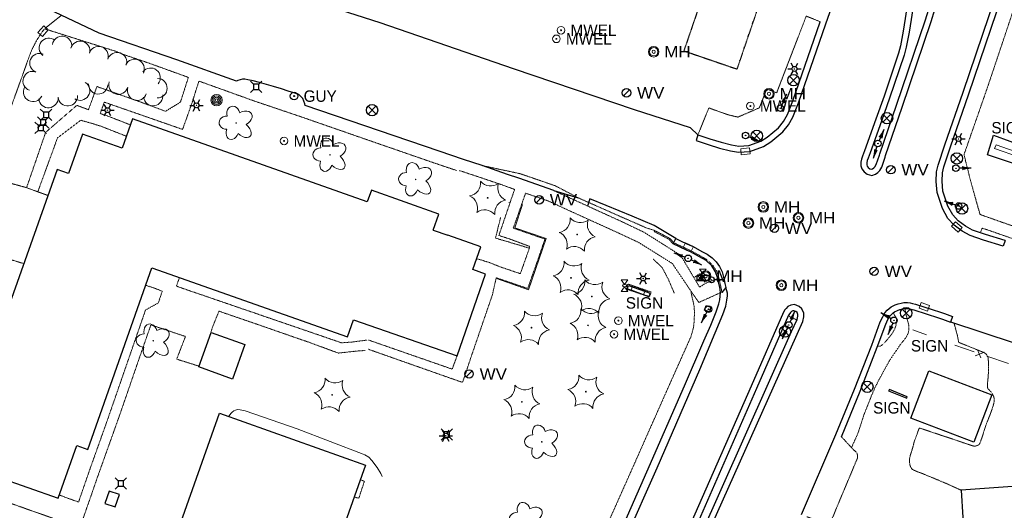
# Model space of a CAD drawing. Extents: x 386588 to 390135, y 96998 to 113606.
# Tile 10 of 93: x 387233 to 387647, y 98268 to 98474. Entities that reach past the tile are written whole.
import ezdxf
from ezdxf.enums import TextEntityAlignment as Align

# ---------------------------------------------------------------- set-up
doc = ezdxf.new("R2010")
doc.units = 0
doc.header["$MEASUREMENT"] = 0
for name, pattern in [('Wisdot1', [0.0625, 0.03125, -0.03125]), ('Wisdot3', [0.1875, 0.125, -0.0625]), ('Wisdot5', [0.1, 0.05, -0.05]), ('Wisdot6', [0.375, 0.125, -0.0625, 0.03125, -0.0625, 0.03125, -0.0625])]:
    doc.linetypes.add(name, pattern=pattern)
for name, color, linetype, lineweight in [('E_BLD', 241, 'Continuous', 25), ('E_DRN', 40, 'Continuous', 15), ('E_DTM_SlopeBottom', 3, 'Wisdot1', 25), ('E_DWY', 2, 'Wisdot3', 15), ('E_LAND_Vegetation', 3, 'Continuous', 15), ('E_LTG', 21, 'Continuous', 25), ('E_MISCPROP', 30, 'Continuous', 15), ('E_MISCPROP_HvyDash', 241, 'Wisdot3', 25), ('E_MISCPROP_Railing', 30, 'Continuous', 15), ('E_MISCPROP_Well', 4, 'Continuous', 15), ('E_PATH_Sidewalk', 2, 'Wisdot5', 15), ('E_RDWY', 21, 'Continuous', 25), ('E_RDWY_AsphConc', 200, 'Continuous', 25), ('E_RDWY_C_and_G', 21, 'Continuous', 25), ('E_SGN', 21, 'Continuous', 15), ('E_SIG', 5, 'Continuous', 30), ('E_STRUCT', 40, 'Continuous', 25), ('E_UTL_AG', 30, 'Continuous', 15), ('E_UTL_AG_Bold', 30, 'Continuous', 25), ('E_UTL_EGuyWire', 200, 'Continuous', 25), ('E_UTL_MH', 30, 'Continuous', 15), ('E_UTL_W', 5, 'Continuous', 25), ('E_WTR_FlowLine', 4, 'Wisdot6', 15)]:
    doc.layers.add(name, color=color, linetype=linetype, lineweight=lineweight)
doc.styles.add('Style-dot_font5', font='dot_font5.shx')
doc.styles.add('Style-simplex', font='simplex.shx')

# ---------------------------------------------------------------- blocks, each defined once
blk = doc.blocks.new('GUY')
at = {"layer": 'E_UTL_EGuyWire'}
for radius in [4, 0.5]:
    blk.add_circle((0, 0), radius, dxfattribs=at)
at = {"layer": 'E_UTL_EGuyWire', "style": 'Style-dot_font5'}
blk.add_text('GUY', height=12, dxfattribs=at).set_placement((10, 0), align=Align.MIDDLE_LEFT)
blk = doc.blocks.new('INLET')
at = {"layer": 'E_DRN', "flags": 128}
blk.add_lwpolyline([(-7.5, 10), (7.5, 10), (7.5, 0), (-7.5, 0)], close=True, dxfattribs=at)
blk = doc.blocks.new('LPOL')
at = {"layer": 'E_LTG'}
for p, q in [((-4, 0), (-1.5, 0)), ((-0.75, 1.3), (-2, 3.46)), ((0.75, 1.3), (2, 3.46)), ((1.5, 0), (4, 0)), ((-2, -3.46), (-0.75, -1.3)), ((2, -3.46), (0.75, -1.3))]:
    blk.add_line(p, q, dxfattribs=at)
for radius in [1.5, 1.5, 1.5, 0.125]:
    blk.add_circle((0, 0), radius, dxfattribs=at)
blk = doc.blocks.new('MH')
at = {"layer": 'E_UTL_MH'}
for radius in [5, 4, 1.5]:
    blk.add_circle((0, 0), radius, dxfattribs=at)
at = {"layer": 'E_UTL_MH', "style": 'Style-dot_font5', "width": 1.111111}
blk.add_text('MH', height=10.8, dxfattribs=at).set_placement((10, 0), align=Align.MIDDLE_LEFT)
blk = doc.blocks.new('MWEL')
at = {"layer": 'E_MISCPROP_Well'}
for radius in [4, 0.5]:
    blk.add_circle((0, 0), radius, dxfattribs=at)
at = {"layer": 'E_MISCPROP_Well', "style": 'Style-dot_font5'}
blk.add_text('MWEL', height=12, dxfattribs=at).set_placement((10, 0), align=Align.MIDDLE_LEFT)
blk = doc.blocks.new('PBX')
at = {"layer": 'E_SIG'}
for p, q in [((4.9, 5.1), (-5.1, -5.1)), ((-5.1, 5), (5, -5.2))]:
    blk.add_line(p, q, dxfattribs=at)
blk.add_circle((0, 0), 7.21, dxfattribs=at)
blk = doc.blocks.new('PED')
at = {"layer": 'E_UTL_AG_Bold'}
for p, q in [((-2.5, 2.5), (-5.33, 5.33)), ((2.5, 2.5), (5.33, 5.33)), ((-2.5, -2.5), (-5.33, -5.33)), ((2.5, -2.5), (5.33, -5.33))]:
    blk.add_line(p, q, dxfattribs=at)
at = {"layer": 'E_UTL_AG_Bold', "flags": 128}
blk.add_lwpolyline([(-2.5, -2.5), (2.5, -2.5), (2.5, 2.5), (-2.5, 2.5)], close=True, dxfattribs=at)
blk = doc.blocks.new('CTRE')
at = {"layer": 'E_LAND_Vegetation'}
blk.add_circle((0, 0), 0.223, dxfattribs=at)
for centre, start, end in [((-11.97, 8.96), 280.2067, 5.97162), ((1.81, 14.92), 220.21132, 305.97623), ((13.83, 5.89), 160.21133, 245.97624), ((-13.83, -5.9), 340.21132, 65.97623), ((-1.81, -14.93), 40.21133, 125.97624)]:
    blk.add_arc(centre, 7.87, start, end, dxfattribs=at)
at = {"layer": 'E_LAND_Vegetation', "extrusion": (0, 0, -1)}
blk.add_arc((-12.03, -9.04), 7.87, 354.07279, 79.74889, dxfattribs=at)
blk = doc.blocks.new('POLE')
at = {"layer": 'E_MISCPROP'}
for radius in [4.46, 3.35, 2.23, 1.12]:
    blk.add_circle((0, 0), radius, dxfattribs=at)
blk = doc.blocks.new('SIGN')
at = {"layer": 'E_SGN', "lineweight": 13, "style": 'Style-dot_font5'}
blk.add_text('SIGN', height=12, dxfattribs=at).set_placement((0, 0), align=Align.MIDDLE_CENTER)
blk = doc.blocks.new('DTRE')
at = {"layer": 'E_LAND_Vegetation'}
blk.add_circle((-0.18, 0), 0.183, dxfattribs=at)
for centre, major_axis, ratio in [((-1.87, 5.32), (1.36, -4.98), 0.782863), ((4.06, 2.74), (-5.27, -2.93), 0.691916), ((-5.87, 0.15), (4.93, -0.12), 0.832022), ((-2.49, -5.24), (1.8, 4.86), 0.716896), ((3.54, -3.71), (-5.01, 4.58), 0.560249)]:
    blk.add_ellipse(centre, major_axis=major_axis, ratio=ratio, start_param=1.570796, end_param=4.712389, dxfattribs=at)
blk = doc.blocks.new('WV')
at = {"layer": 'E_UTL_W'}
blk.add_line((-2.83, -2.83), (2.83, 2.83), dxfattribs=at)
blk.add_circle((0, 0), 4, dxfattribs=at)
at = {"layer": 'E_UTL_W', "style": 'Style-dot_font5', "width": 1.111111}
blk.add_text('WV', height=10.8, dxfattribs=at).set_placement((10, 0), align=Align.MIDDLE_LEFT)
blk = doc.blocks.new('LPOL-flat-1')
at = {"layer": 'E_LTG'}
for p, q in [((-2.77, 0), (-1.04, 0)), ((-0.52, 0.9), (-1.39, 2.4)), ((0.52, 0.9), (1.39, 2.4)), ((1.04, 0), (2.77, 0)), ((-1.39, -2.4), (-0.52, -0.9)), ((1.39, -2.4), (0.52, -0.9))]:
    blk.add_line(p, q, dxfattribs=at)
for radius in [1.04, 1.04, 1.04, 0.0866]:
    blk.add_circle((0, 0), radius, dxfattribs=at)
blk = doc.blocks.new('CBX-flat-1')
at = {"layer": 'E_SIG'}
for p, q in [((0, 1.2), (-2.4, -1.2)), ((-2.4, 1.2), (0, -1.2)), ((0, -1.2), (0, 1.2))]:
    blk.add_line(p, q, dxfattribs=at)
at = {"layer": 'E_SIG', "flags": 128}
blk.add_lwpolyline([(-2.4, -1.2), (-2.4, 1.2), (2.4, 1.2), (2.4, -1.2)], close=True, dxfattribs=at)
at = {"layer": 'E_SIG'}
blk.add_point((0, 0), dxfattribs=at)
blk = doc.blocks.new('MTR-flat-1')
at = {"layer": 'E_UTL_AG', "flags": 128}
for points in [[(-1.39, 2.4), (1.39, 2.4), (0, 0.46)], [(-1.39, -2.4), (1.39, -2.4), (0, -0.46)]]:
    blk.add_lwpolyline(points, close=True, dxfattribs=at)
at = {"layer": 'E_UTL_AG'}
blk.add_ellipse((0, 0), major_axis=(0.924, 0), ratio=0.5, dxfattribs=at)
blk = doc.blocks.new('TFS-flat-2')
at = {"layer": 'E_SIG'}
blk.add_line((5.6, 0), (1.22, 0), dxfattribs=at)
at = {"layer": 'E_SIG', "flags": 128}
blk.add_lwpolyline([(2.4, -0.5), (3.2, 0), (2.4, 0.5)], dxfattribs=at)
at = {"layer": 'E_SIG'}
for radius in [1.2, 0.0918]:
    blk.add_circle((0, 0), radius, dxfattribs=at)
for centre, start, end in [((5.6, 10.49), 252.2377, 270), ((5.6, -10.49), 90, 107.7623)]:
    blk.add_arc(centre, 10.49, start, end, dxfattribs=at)
blk = doc.blocks.new('LPOL-flat-2')
at = {"layer": 'E_LTG'}
blk.add_line((0, 0), (0, 0), dxfattribs=at)
blk.add_line((0, 0), (0, 0), dxfattribs=at)
blk.add_line((0, 0), (0, 0), dxfattribs=at)
blk.add_line((0, 0), (0, 0), dxfattribs=at)
blk.add_line((0, 0), (0, 0), dxfattribs=at)
blk.add_line((0, 0), (0, 0), dxfattribs=at)
for radius in [0.00065, 0.00065, 0.00065, 0.0000541]:
    blk.add_circle((0, 0), radius, dxfattribs=at)
blk = doc.blocks.new('MTR')
at = {"layer": 'E_UTL_AG', "flags": 128}
for points in [[(-3.8, 6.5), (3.8, 6.5), (0, 1.2)], [(-3.8, -6.5), (3.8, -6.5), (0, -1.2)]]:
    blk.add_lwpolyline(points, close=True, dxfattribs=at)
at = {"layer": 'E_UTL_AG'}
blk.add_ellipse((0, 0), major_axis=(2.5, 0), ratio=0.5, dxfattribs=at)

msp = doc.modelspace()

# ---------------------------------------------------------------- linework, layer by layer
at = {"layer": 'E_BLD'}
for p, q in [((387280.6, 98432.13), (387276.24, 98419.75)), ((387379.3, 98397.28), (387280.6, 98432.13)), ((387259.53, 98425.65), (387253.71, 98409.16)), ((387276.24, 98419.75), (387259.53, 98425.65)), ((387248.9, 98410.86), (387225.03, 98343.26)), ((387253.71, 98409.16), (387248.9, 98410.86)), ((387381.01, 98402.12), (387379.3, 98397.28)), ((387409.39, 98392.1), (387381.01, 98402.12)), ((387407.03, 98385.4), (387409.39, 98392.1)), ((387407.03, 98385.4), (387413.2, 98383.23, 1606.85)), ((387261.78, 98293.32), (387288.72, 98369.6)), ((387288.72, 98369.6), (387371.04, 98340.53)), ((387371.04, 98340.53), (387373.56, 98347.65)), ((387308.47, 98327.98), (387313.73, 98342.43)), ((387313.73, 98342.43), (387327.83, 98337.3)), ((387327.83, 98337.3), (387322.57, 98322.84)), ((387322.57, 98322.84), (387308.47, 98327.98)), ((387607.69, 98306.46), (387615.28, 98326.3)), ((387615.28, 98326.3), (387641.76, 98316.18)), ((387641.76, 98316.18), (387634.17, 98296.33)), ((387296.24, 98249.74), (387317.23, 98308.57)), ((387317.23, 98308.57), (387378.58, 98286.69)), ((387634.17, 98296.33), (387607.69, 98306.46)), ((387249.35, 98272.78), (387257.17, 98294.95)), ((387257.17, 98294.95), (387261.78, 98293.32)), ((387210.77, 98286.41), (387249.35, 98272.78)), ((387378.58, 98286.69), (387357.63, 98227.98)), ((387270.74, 98275.8), (387269.02, 98270.59)), ((387275.07, 98274.37), (387270.74, 98275.8)), ((387269.02, 98270.59), (387273.35, 98269.16)), ((387273.35, 98269.16), (387275.07, 98274.37))]:
    msp.add_line(p, q, dxfattribs=at)
at = {"layer": 'E_BLD', "flags": 128}
for points in [[(387417.02, 98332.6), (387428.93, 98366.95), (387423.7, 98368.84), (387427.06, 98378.37), (387413.2, 98383.23)], [(387373.56, 98347.65), (387417.02, 98332.6)]]:
    msp.add_lwpolyline(points, dxfattribs=at)
at = {"layer": 'E_DTM_SlopeBottom', "flags": 128}
msp.add_lwpolyline([(387497.79, 98357.4), (387488.22, 98360.6), (387488.93, 98362.72), (387498.49, 98359.41)], close=True, dxfattribs=at)
at = {"layer": 'E_DWY', "flags": 128}
for points in [[(387250.77, 98475.65), (387245.29, 98471.32), (387244.1, 98470.32), (387243.06, 98469.2), (387241.53, 98466.99), (387240.53, 98465.41), (387239.52, 98463.56), (387238.51, 98461.6), (387237.69, 98459.63), (387236.94, 98457.55), (387236.37, 98456.1), (387235.81, 98454.42), (387229.54, 98437.08), (387222.29, 98416.1), (387221.57, 98412.82), (387221.48, 98410.78), (387221.67, 98409.17), (387222.01, 98408.05), (387222.52, 98407.47), (387223.05, 98407.06), (387223.92, 98406.7), (387224.53, 98406.5), (387225.33, 98406.19), (387236.17, 98403.19), (387236.77, 98402.94), (387245.04, 98399.94)], [(387569.7, 98472.9), (387563.79, 98475.25), (387551.37, 98443.06), (387547.16, 98444.61), (387544.08, 98436.74), (387535.07, 98432.85), (387530.84, 98433.84), (387522.86, 98436.71), (387518.29, 98425.46)], [(387234.93, 98371.31), (387226.24, 98373.98), (387218.38, 98377.08), (387214.66, 98378.68), (387213.09, 98379.16), (387211.9, 98379.27), (387211.21, 98379.13), (387210.55, 98378.92), (387210.17, 98378.7), (387209.78, 98378.22), (387209.51, 98377.72), (387209.29, 98377.21), (387209.04, 98376.7), (387204.5, 98363.07), (387204.39, 98362.34), (387204.58, 98361.68), (387205, 98361.32), (387205.43, 98361.16), (387220.17, 98356.6), (387228.68, 98353.6)], [(387628.93, 98276.16), (387622.66, 98278.99), (387620.16, 98280), (387617.66, 98281.11), (387614.92, 98282.2), (387612.87, 98283.06), (387610.71, 98283.85), (387609.03, 98284.57), (387608.23, 98285), (387607.47, 98286.3), (387607.16, 98287.91), (387607.27, 98289.72), (387607.57, 98290.9), (387607.83, 98291.68), (387608.53, 98293.98), (387609.14, 98296.43), (387609.7, 98298.03), (387610.37, 98299.74), (387610.85, 98301.12), (387611.33, 98302.32), (387633.9, 98294.75), (387634.72, 98294.66), (387636.24, 98295.11), (387636.85, 98296.02), (387637.51, 98297.91), (387638.18, 98299.94), (387638.62, 98301.34), (387639.44, 98303.86), (387640.34, 98306.09), (387641.29, 98308.54), (387642.14, 98310.84), (387642.68, 98312.88), (387642.84, 98314.27), (387642.65, 98315.4), (387641.79, 98317.08), (387641.03, 98317.93), (387640.37, 98318.55), (387639.98, 98319.2), (387639.98, 98321.14), (387640.17, 98322.98), (387640.24, 98323.4), (387640.41, 98326.59), (387640.41, 98328.54), (387640.34, 98330.49), (387640.25, 98331.79), (387639.57, 98333.22), (387638.29, 98334.05), (387627.86, 98338.25), (387627.39, 98340.87), (387625.9, 98346.4)], [(387184.85, 98308.98), (387182.84, 98301.77), (387182.27, 98299.6), (387181.78, 98297.86), (387181.26, 98296), (387180.9, 98294.74), (387180.66, 98293.45), (387180.58, 98292.44), (387180.6, 98291.55), (387180.84, 98290.58), (387181.29, 98289.75), (387181.9, 98288.99), (387182.83, 98287.9), (387183.69, 98287.18), (387184.39, 98286.69), (387185.62, 98285.94), (387186.91, 98285.04), (387193.65, 98279.8), (387197.76, 98278.11), (387198.8, 98281.42), (387249.94, 98263.41), (387261.22, 98259.23)], [(387564.02, 98264.99), (387568.98, 98263.36), (387571.02, 98262.86), (387571.91, 98262.63), (387572.74, 98262.6), (387573.64, 98263), (387574.43, 98263.98), (387575.22, 98265.48), (387576.42, 98268.48), (387583.26, 98284.75), (387583.83, 98286.15), (387585.3, 98289.56), (387585.4, 98290.78), (387585.09, 98291.81), (387584.41, 98292.53), (387583.79, 98293.05), (387583.23, 98293.57), (387578.59, 98298.63)]]:
    msp.add_lwpolyline(points, dxfattribs=at)
at = {"layer": 'E_LAND_Vegetation'}
for centre, start, end in [((387245.44, 98461.91), 51.8718, 231.8565), ((387250.99, 98462.77), 351.8338, 171.8184), ((387258.63, 98460.72), 345.1198, 165.1045), ((387266.37, 98458.49), 342.1336, 162.1183), ((387241.5, 98455.52), 67.7423, 247.727), ((387274.08, 98455.92), 341.0633, 161.048), ((387281.49, 98453.11), 334.7625, 154.7472), ((387288.22, 98449.4), 322.0186, 142.0032), ((387238.63, 98447.98), 70.3407, 250.3254), ((387291.09, 98444.99), 269.1505, 89.1352), ((387238.81, 98443.43), 152.9932, 332.9779), ((387258.58, 98443.97), 237.4809, 57.4656), ((387266.22, 98446.6), 176.6217, 356.6063), ((387274.68, 98446.47), 163.1718, 343.1564), ((387282.52, 98443.96), 161.5265, 341.5112), ((387245.26, 98440.84), 185.2275, 5.2122), ((387253.39, 98441.59), 185.2275, 5.2122), ((387289.3, 98441.72), 187.762, 7.7467)]:
    msp.add_arc(centre, 4.08, start, end, dxfattribs=at)
at = {"layer": 'E_MISCPROP_HvyDash', "flags": 128}
msp.add_lwpolyline([(387557.21, 98591.77), (387512.36, 98460.67), (387534.73, 98453.01), (387579.58, 98584.11)], close=True, dxfattribs=at)
at = {"layer": 'E_MISCPROP_Railing'}
for p, q in [((387634.79, 98332.54), (387638.7, 98334.15)), ((387635.82, 98335.13), (387637.21, 98331.78))]:
    msp.add_line(p, q, dxfattribs=at)
at = {"layer": 'E_MISCPROP_Railing', "flags": 128}
for points in [[(387433.59, 98365.02), (387446.98, 98360.33), (387454.47, 98381.81), (387441.29, 98386.38), (387444.55, 98396.14)], [(387626.24, 98337.02), (387634.32, 98334.27)], [(387639.67, 98332.46), (387648.87, 98329.34)], [(387385.53, 98281.98), (387385, 98283.15), (387383.42, 98285.65), (387381.25, 98288.62), (387379.9, 98290.04), (387378.27, 98291.03), (387377.6, 98291.3), (387349.85, 98301.92), (387327.94, 98309.52), (387325.89, 98309.97), (387324.75, 98310), (387323.92, 98309.79), (387323.19, 98309.46), (387322.5, 98308.94), (387321.87, 98308.34), (387321.23, 98307.4), (387321.11, 98307.19)]]:
    msp.add_lwpolyline(points, dxfattribs=at)
at = {"layer": 'E_PATH_Sidewalk', "flags": 128}
for points in [[(387661.26, 98507.82), (387656.65, 98494.18), (387652.96, 98484.02), (387640.23, 98446.12), (387636.95, 98436.68), (387630.1, 98417.1), (387632.69, 98406.76), (387636.83, 98391.97), (387646.69, 98388.47), (387660.5, 98383.75)], [(387243.72, 98469.91), (387273.54, 98460.48), (387276.22, 98459.35), (387286.78, 98455.77), (387304.09, 98449.53), (387300.76, 98439.15), (387294.51, 98435.29), (387282.99, 98439.55), (387265.65, 98445.69), (387262.11, 98435.97), (387257.2, 98437.79), (387244.1, 98426.45), (387236.08, 98403.21)], [(387416.75, 98410.45), (387406.78, 98413.81), (387378.07, 98423.73), (387352.38, 98432.66), (387331.36, 98439.76), (387317.16, 98444.87), (387308.51, 98447.96), (387305.54, 98438.59), (387301.66, 98427.68), (387292.92, 98430.73), (387268.73, 98439.13), (387267.05, 98434.29), (387269.17, 98433.66), (387270.87, 98433.04), (387279.71, 98429.58)], [(387240.79, 98401.48), (387247.73, 98420.41), (387249.04, 98424.11), (387258.83, 98431.52), (387262.31, 98430.58), (387267.47, 98428.97), (387278.02, 98424.81)], [(387435.4, 98404.58), (387425.8, 98407.82), (387418.11, 98410.36)], [(387435.4, 98404.58), (387441.2, 98402.48), (387439.24, 98396.77), (387438.83, 98396.96)], [(387446.73, 98360.88), (387448.35, 98365.53), (387450.79, 98372.36), (387453.96, 98381.62), (387440.67, 98386.23), (387445.82, 98400.9), (387455.65, 98397.52), (387463.51, 98393.87), (387484.26, 98384.45), (387493.28, 98380.25), (387507.5, 98371.38), (387515.33, 98359.77)], [(387516.57, 98365.44), (387518.95, 98361.44), (387521.41, 98363), (387518.95, 98367.05), (387516.57, 98365.44), (387511, 98374.8), (387495.56, 98384.52), (387486.38, 98388.89), (387467.28, 98397.6), (387457.63, 98402)], [(387435.3, 98390.62), (387433.18, 98382.05), (387447.42, 98377.81), (387447.63, 98378.52), (387439.27, 98381.61), (387434.61, 98383.15), (387439.24, 98396.77)], [(387657.81, 98379.26), (387642.34, 98384.68), (387637.74, 98386.22), (387636.96, 98384.29)], [(387447.42, 98377.81), (387443.62, 98367.09), (387435.23, 98369.93), (387430.6, 98371.77), (387425.8, 98373.25), (387425.31, 98373.4)], [(387508.32, 98358.91), (387505.88, 98364.63), (387503.27, 98369.6), (387499.44, 98373.27)], [(387300.36, 98365.49), (387299.06, 98361.84), (387368.29, 98338.12), (387368.69, 98338.09), (387372.84, 98338.38), (387379.24, 98339.23)], [(387262.65, 98284.86), (387270.02, 98305.51), (387278.23, 98329.19), (387286.08, 98351.85), (387291.46, 98354.83), (387293.12, 98359.75), (387289.22, 98361.23), (387286.18, 98362.21), (387286.12, 98362.23)], [(387379.71, 98335.36), (387413.38, 98323.51), (387419.31, 98321.45), (387420.64, 98325.19), (387422.6, 98331.21), (387431.88, 98358.24), (387433.48, 98365.39), (387446.73, 98360.88)], [(387526.63, 98365.11), (387521.41, 98363)], [(387480.35, 98262.11), (387491.44, 98287.01), (387507.34, 98322.82), (387515.34, 98340.68), (387516.25, 98343.77), (387516.56, 98345.68), (387516.71, 98348.02), (387516.81, 98350.98), (387516.61, 98353.68), (387515.69, 98357.76), (387515.33, 98359.77), (387518.65, 98355.01), (387527.79, 98359.15)], [(387378.35, 98334.84), (387374.44, 98334.57), (387367.13, 98333.75), (387354.98, 98338.21), (387332.88, 98345.88), (387316.94, 98351.35), (387314.1, 98344.34), (387313.58, 98342.59)], [(387556.25, 98349.41), (387559.86, 98347.63)], [(387582.8, 98294.04), (387585.41, 98299.83), (387586.48, 98302.96), (387587.97, 98307.65), (387591.42, 98316.35), (387592.72, 98319.33), (387594.27, 98322.37), (387596.02, 98325.61), (387597.67, 98328.57), (387598.75, 98330.5), (387600.37, 98332.99), (387601.94, 98335.21), (387603.4, 98337.43), (387604.45, 98338.68), (387605.76, 98340.37), (387606.69, 98342.15), (387606.96, 98343.54), (387606.93, 98344.68), (387606.87, 98345.46), (387606.46, 98347.13), (387606.01, 98348.94), (387605.72, 98349.88), (387605.28, 98352.46)], [(387600.34, 98350.65), (387601.33, 98348.96), (387601.68, 98348.04), (387601.73, 98347.05), (387601.51, 98345.47), (387601.14, 98344.21), (387600.37, 98342.71), (387599.45, 98341.35), (387598.13, 98339.74), (387597.06, 98338.48), (387596.19, 98337.58), (387595.55, 98337.05), (387594.86, 98336.69), (387593.86, 98336.69)], [(387308.53, 98328.26), (387299.18, 98331.2), (387302.86, 98340.72), (387288.33, 98345.58), (387284.18, 98333.74), (387275.17, 98307.61), (387269.19, 98290.92), (387265.81, 98281.45)], [(387379.8, 98339.23), (387414.99, 98327.01), (387417.02, 98332.6)], [(387262.65, 98284.86), (387257.92, 98271.19), (387251.91, 98273.33), (387249.85, 98274.2)], [(387265.81, 98281.45), (387263.15, 98273.78), (387261.58, 98269.29), (387260.09, 98264.97), (387258.35, 98260.29)], [(387376.36, 98280.47), (387378.07, 98279.94), (387375.72, 98272.77), (387373.8, 98273.31)]]:
    msp.add_lwpolyline(points, dxfattribs=at)
at = {"layer": 'E_RDWY', "flags": 128}
for points in [[(387647.37, 98381), (387646.62, 98378.61), (387638.34, 98381.21), (387632.71, 98383.07), (387629.31, 98384.93), (387625.98, 98387.46), (387623.31, 98390.27), (387621.06, 98394.42), (387618.78, 98401.18), (387618.39, 98405.84), (387618.53, 98409.82), (387619.2, 98412.7), (387622.05, 98421.17), (387629.78, 98443.39), (387646.14, 98491.77), (387657.26, 98525.07)], [(387647.37, 98381), (387639.11, 98383.58), (387633.71, 98385.37), (387630.67, 98387.04), (387627.66, 98389.33), (387625.35, 98391.75), (387623.36, 98395.42), (387621.24, 98401.69), (387620.89, 98405.9), (387621.02, 98409.49), (387621.6, 98412.02), (387624.41, 98420.36), (387632.15, 98442.58), (387648.51, 98490.98), (387659.63, 98524.28)], [(387518.29, 98425.46), (387517.48, 98423.09), (387522.56, 98421.35), (387527.39, 98419.87), (387531.91, 98418.69), (387535.37, 98418.15), (387540.14, 98418.46), (387545.84, 98420.54), (387548.88, 98422.4), (387553.96, 98426.64), (387556.28, 98429.57), (387558.15, 98432.81), (387560.55, 98438.8), (387572.07, 98472.08), (387585.86, 98511.35)], [(387419.72, 98415.03), (387409.52, 98418.6), (387353.13, 98437.73), (387353.01, 98438.36), (387352.15, 98440.73), (387350.58, 98442.29), (387348.48, 98443.03), (387346.09, 98443.72), (387343.25, 98444.67), (387339.83, 98445.64), (387336.86, 98446.53), (387333.95, 98447.43), (387331.39, 98448.05), (387329.1, 98448.47), (387327.76, 98448.74), (387326.82, 98448.75), (387325.83, 98448.49), (387324.89, 98448.16), (387324.3, 98447.92), (387299.2, 98456.89), (387266.65, 98468.12), (387216.2, 98492.03)], [(387518.26, 98425.36), (387515.15, 98428.28), (387491.59, 98435.94), (387440.73, 98453.15), (387384.74, 98472.39), (387344.34, 98485.46)], [(387606.5, 98481.39), (387604.55, 98468.91), (387603.38, 98462.76), (387602.53, 98459.65), (387596.48, 98441.64)], [(387613.86, 98473.73), (387616.94, 98483.79)], [(387616.25, 98473), (387619.38, 98483.24)], [(387608.97, 98481.02), (387607.02, 98468.49), (387605.82, 98462.19), (387604.92, 98458.92), (387598.85, 98440.84)], [(387598.85, 98440.84), (387595.38, 98431.17), (387590.61, 98417.78), (387590.19, 98416.71), (387589.77, 98415.58), (387589.43, 98414.58), (387589.25, 98413.71), (387589.27, 98412.81), (387589.43, 98412.24), (387589.88, 98411.62), (387590.5, 98411.17), (387591.21, 98410.96), (387591.71, 98411.15), (387592.19, 98411.52), (387592.68, 98412.01), (387593.23, 98412.94), (387594.57, 98416.8), (387594.79, 98417.45), (387601.71, 98437.82), (387613.86, 98473.73)], [(387518.29, 98425.46), (387523.33, 98423.73), (387528.07, 98422.27), (387532.41, 98421.14), (387535.48, 98420.67), (387539.62, 98420.93), (387544.75, 98422.8), (387547.42, 98424.44), (387552.16, 98428.4), (387554.21, 98430.98), (387555.9, 98433.91), (387558.21, 98439.68), (387569.7, 98472.9)], [(387596.49, 98441.68), (387593.02, 98432.01), (387588.26, 98418.66), (387587.85, 98417.59), (387587.42, 98416.42), (387587.02, 98415.24), (387586.75, 98413.94), (387586.77, 98412.44), (387587.15, 98411.13), (387588.09, 98409.82), (387589.38, 98408.9), (387591.3, 98408.33), (387592.94, 98408.94), (387593.84, 98409.64), (387594.66, 98410.46), (387595.51, 98411.87), (387596.94, 98415.99), (387597.16, 98416.66), (387604.08, 98437.02), (387616.23, 98472.93)], [(387508.93, 98381.9), (387499.93, 98387.28), (387490.59, 98391.21), (387479.7, 98395.7), (387472.86, 98398.49), (387471.86, 98395.51)], [(387469.43, 98214.27), (387479.69, 98236.88), (387487.85, 98255.54), (387501.12, 98285.57), (387519.05, 98326.91), (387528.79, 98349.94), (387529.96, 98353.49), (387530.43, 98355.98), (387530.64, 98357.78), (387530.69, 98358.88), (387530.03, 98361.24)], [(387507.89, 98200.62), (387510.47, 98207.13), (387514.12, 98222.83), (387521.31, 98255.28), (387559.92, 98341.72), (387562.34, 98347.02), (387562.82, 98348.91), (387562.78, 98350.46), (387562, 98352.32), (387560.82, 98353.34), (387558.92, 98354.16), (387557.35, 98353.85), (387556.05, 98353.28), (387555.31, 98352.45), (387554.85, 98351.85), (387554.21, 98350.97), (387540.6, 98319.91), (387517.03, 98266.17), (387500.74, 98229.21), (387499.06, 98225.23), (387498.92, 98224.78)], [(387561.74, 98266), (387576.28, 98299.58), (387584.11, 98318.62), (387591.33, 98337.06), (387594.91, 98346.81), (387595.92, 98349), (387596.88, 98350.65), (387597.8, 98351.75), (387598.69, 98352.54), (387599.54, 98353.2), (387601.19, 98354), (387602.39, 98354.4), (387603.72, 98354.72), (387604.78, 98354.97), (387606.38, 98354.94), (387607.51, 98354.83), (387608.48, 98354.62), (387609.66, 98354.36), (387620.17, 98350.89), (387621.86, 98350.4), (387625.23, 98349.14), (387624.36, 98346.8)], [(387513.72, 98233.46), (387518.93, 98256.07), (387557.64, 98342.75), (387559.97, 98347.86), (387560.32, 98349.2), (387560.3, 98349.92), (387559.92, 98350.81), (387559.48, 98351.2), (387558.64, 98351.56), (387558.1, 98351.45), (387557.56, 98351.21), (387557.24, 98350.86), (387556.85, 98350.35), (387556.39, 98349.71), (387542.89, 98318.9), (387519.32, 98265.16), (387506.59, 98235.78)], [(387578.59, 98298.63), (387586.43, 98317.69), (387593.67, 98336.18), (387597.23, 98345.86), (387598.14, 98347.85), (387598.93, 98349.21), (387599.6, 98350.01), (387600.28, 98350.61), (387600.87, 98351.07), (387602.13, 98351.68), (387603.08, 98352), (387604.3, 98352.29), (387605.05, 98352.46), (387606.24, 98352.44), (387607.13, 98352.35), (387607.95, 98352.18), (387609, 98351.95), (387619.42, 98348.5), (387621.07, 98348.02), (387624.36, 98346.8)], [(387624.4, 98346.89), (387677.93, 98329.17)], [(387660.33, 98278.48), (387628.93, 98276.16)], [(387628.93, 98276.16), (387629.64, 98264.77), (387630.2, 98252.59)]]:
    msp.add_lwpolyline(points, dxfattribs=at)
at = {"layer": 'E_RDWY_AsphConc', "flags": 128}
for points in [[(387457.63, 98402), (387442.92, 98407.19), (387438.26, 98408.78), (387427.55, 98412.5), (387419.72, 98415.03)], [(387457.63, 98402), (387467.87, 98398.98)], [(387516.61, 98353.68), (387516.61, 98353.68)], [(387516.81, 98350.98), (387516.81, 98350.98)], [(387516.56, 98345.68), (387516.56, 98345.68)], [(387516.71, 98348.02), (387516.71, 98348.02)], [(387515.34, 98340.68), (387515.34, 98340.68)], [(387516.25, 98343.77), (387516.25, 98343.77)]]:
    msp.add_lwpolyline(points, dxfattribs=at)
for points in [[(387497.69, 98357.43), (387488.58, 98360.76), (387489.07, 98362.12), (387498.12, 98358.97)], [(387523.08, 98351.12), (387521.04, 98351.76), (387521.74, 98353.74), (387523.73, 98353)]]:
    msp.add_lwpolyline(points, close=True, dxfattribs=at)
at = {"layer": 'E_RDWY_C_and_G', "flags": 128}
for points in [[(387486.12, 98259.61), (387496.83, 98283.94), (387512.57, 98319.99), (387520.78, 98338.88), (387523.72, 98345.5), (387525.9, 98351.11), (387526.77, 98353.54), (387527.08, 98354.41), (387527.51, 98356.16), (387527.79, 98359.15), (387527.66, 98360.29), (387527.66, 98360.29), (387527.6, 98360.65), (387527.6, 98360.65), (387527.16, 98362.62), (387527.16, 98362.62), (387526.84, 98364.07), (387526.84, 98364.07), (387526.79, 98364.29), (387526.79, 98364.29), (387526.63, 98365.11), (387526.63, 98365.11), (387525.68, 98367.93), (387524.04, 98370.43), (387524.04, 98370.43), (387521.68, 98372.61), (387518.87, 98374.19), (387518.87, 98374.19), (387515.12, 98376.22), (387513.8, 98376.86), (387510.47, 98378.41), (387507.86, 98379.64), (387508.93, 98381.9), (387511.54, 98380.68), (387514.87, 98379.12), (387516.26, 98378.45), (387519.96, 98376.45), (387522.17, 98375.3), (387524.18, 98373.82), (387525.94, 98372.05), (387527.35, 98370.09), (387528.41, 98367.92), (387529.08, 98365.6), (387529.21, 98364.94), (387529.29, 98364.57), (387529.62, 98363.01), (387530.03, 98361.24), (387528.3, 98359.22), (387528.29, 98359.08)], [(387519.09, 98374.64), (387519.09, 98374.64)], [(387519.96, 98376.45), (387519.96, 98376.45)], [(387524.42, 98370.75), (387524.42, 98370.75)], [(387525.94, 98372.05), (387525.94, 98372.05)], [(387529.08, 98365.6), (387529.08, 98365.6)], [(387527.12, 98365.21), (387527.12, 98365.21)], [(387527.25, 98364.55), (387527.25, 98364.55)], [(387527.33, 98364.17), (387527.33, 98364.17)], [(387527.67, 98362.57), (387527.67, 98362.57)], [(387529.21, 98364.94), (387529.21, 98364.94)], [(387529.29, 98364.57), (387529.29, 98364.57)], [(387529.62, 98363.01), (387529.62, 98363.01)], [(387526.77, 98353.54), (387526.77, 98353.54)], [(387527.08, 98354.41), (387527.08, 98354.41)], [(387527.51, 98356.16), (387527.51, 98356.16)], [(387525.9, 98351.11), (387525.9, 98351.11)], [(387523.72, 98345.5), (387523.72, 98345.5)], [(387520.78, 98338.88), (387520.78, 98338.88)]]:
    msp.add_lwpolyline(points, dxfattribs=at)
at = {"layer": 'E_SGN'}
for p, q in [((387643.59, 98421.19, 1610.13), (387642.93, 98419.72, 1610.27)), ((387642.93, 98419.72, 1610.27), (387653.41, 98416.03, 1610.18)), ((387653.99, 98417.53, 1610.13), (387643.59, 98421.19, 1610.13)), ((387614.4, 98341.43), (387608.6, 98343.58))]:
    msp.add_line(p, q, dxfattribs=at)
at = {"layer": 'E_SGN', "flags": 128}
msp.add_lwpolyline([(387495.43, 98358.33), (387496.12, 98359.91), (387490.93, 98362.15), (387490.23, 98360.34)], close=True, dxfattribs=at)
at = {"layer": 'E_SIG'}
for p, q in [((387555.47, 98442.44), (387553.47, 98437.85)), ((387596.42, 98427.64), (387594.47, 98423.03)), ((387544.21, 98422.65), (387539.6, 98424.59)), ((387592.06, 98415.63), (387593.52, 98420.41)), ((387633.11, 98411.37), (387628.1, 98411.37)), ((387621.81, 98397.64), (387626.53, 98395.98)), ((387508.17, 98375.89, 1603.34), (387512.83, 98374.06, 1603.34)), ((387519.86, 98370.7, 1603.34), (387515.38, 98372.92, 1603.34)), ((387519.74, 98346.51, 1603.06), (387522.06, 98350.94, 1603.06)), ((387558.94, 98351.45), (387556.99, 98346.84)), ((387595.17, 98350.8), (387599.47, 98348.24)), ((387598.27, 98341.59), (387600.14, 98346.23)), ((387553.76, 98339.75), (387555.86, 98344.29))]:
    msp.add_line(p, q, dxfattribs=at)
at = {"layer": 'E_SIG', "flags": 128}
for points in [[(387554.53, 98438.86), (387554.37, 98439.93), (387553.48, 98439.32)], [(387540.62, 98423.54), (387541.68, 98423.71), (387541.06, 98424.59)], [(387595.52, 98424.05), (387595.35, 98425.12), (387594.47, 98424.5)], [(387592.58, 98419.29), (387592.86, 98418.25), (387593.67, 98418.96)], [(387629.45, 98410.8), (387630.36, 98411.37), (387629.45, 98411.94)], [(387625.45, 98396.96), (387624.4, 98396.73), (387625.07, 98395.89)], [(387558.04, 98347.86), (387557.87, 98348.92), (387556.99, 98348.3)], [(387598.6, 98349.42), (387597.53, 98349.39), (387598.02, 98348.43)], [(387599.11, 98345.19), (387599.3, 98344.13), (387600.17, 98344.76)], [(387554.78, 98343.3), (387554.91, 98342.23), (387555.82, 98342.82)]]:
    msp.add_lwpolyline(points, dxfattribs=at)
for points, elevation in [([(387511.78, 98375.08), (387510.73, 98374.88), (387511.37, 98374.02)], 1603.34), ([(387516.33, 98371.81), (387517.4, 98371.92), (387516.84, 98372.84)], 1603.34), ([(387520.97, 98350.09), (387521.05, 98349.01), (387521.98, 98349.56)], 1603.06)]:
    msp.add_lwpolyline(points, dxfattribs=dict(at, elevation=elevation))
at = {"layer": 'E_SIG'}
for centre, radius in [((387552.91, 98436.57), 1.37), ((387552.91, 98436.57), 0.105), ((387538.31, 98425.13), 1.37), ((387538.31, 98425.13), 0.105), ((387593.93, 98421.75), 1.37), ((387593.93, 98421.75), 0.105), ((387626.71, 98411.37), 1.37), ((387626.71, 98411.37), 0.105), ((387627.85, 98395.52), 1.37), ((387627.85, 98395.52), 0.105), ((387514.13, 98373.54, 1603.34), 1.37), ((387514.13, 98373.54, 1603.34), 1.37), ((387514.13, 98373.54, 1603.34), 0.105), ((387522.71, 98352.18, 1603.06), 1.37), ((387522.71, 98352.18, 1603.06), 0.105), ((387600.67, 98347.52), 1.37), ((387556.45, 98345.55), 1.37), ((387556.45, 98345.55), 0.105), ((387600.67, 98347.52), 0.105)]:
    msp.add_circle(centre, radius, dxfattribs=at)
at = {"layer": 'E_SIG', "extrusion": (0, 0, -1)}
for centre, start, end in [((-387544.47, 98447.22), 203.5007, 221.263), ((-387585.38, 98432.31), 202.9369, 220.6992), ((-387548.87, 98433.69), 292.8771, 310.6394), ((-387603.52, 98412.13), 16.9659, 34.7283), ((-387633.11, 98423.36), 270, 287.7623), ((-387617.84, 98386.32), 109.3273, 127.0896), ((-387503.78, 98364.74, -1603.34), 111.503, 129.2653), ((-387525.19, 98381.43, -1603.34), 296.4155, 314.1778), ((-387530.4, 98341.02, -1603.06), 27.6594, 45.4217), ((-387547.9, 98356.12), 202.9369, 220.6992), ((-387589.03, 98340.51), 120.8364, 138.5987), ((-387609.39, 98337.1), 21.9556, 39.718), ((-387564.65, 98334.72), 24.7771, 42.5394)]:
    msp.add_arc(centre, 11.99, start, end, dxfattribs=at)
at = {"layer": 'E_SIG'}
for centre, start, end in [((387566.46, 98437.66), 156.4993, 174.2617), ((387607.46, 98422.97), 157.0631, 174.8254), ((387539.55, 98411.6), 67.1229, 84.8852), ((387580.6, 98419.12), 343.0341, 0.7964), ((387633.11, 98399.38), 90, 107.7623), ((387625.78, 98408.95), 250.6727, 268.4351), ((387512.57, 98387.04, 1603.34), 248.497, 266.2593), ((387514.53, 98359.96, 1603.34), 63.5845, 81.3468), ((387509.16, 98352.15, 1603.06), 332.3406, 350.103), ((387569.98, 98346.78), 157.0631, 174.8254), ((387601.32, 98361.09), 239.1636, 256.9259), ((387587.16, 98346.07), 338.0444, 355.8067), ((387542.88, 98344.77), 335.2229, 352.9852)]:
    msp.add_arc(centre, 11.99, start, end, dxfattribs=at)
at = {"layer": 'E_STRUCT'}
for p, q in [((387640.03, 98417.07, 1604.52), (387642.55, 98425.2, 1604.63)), ((387642.55, 98425.2, 1604.63), (387656.25, 98420.25, 1605.06)), ((387653.81, 98412.44, 1604.73), (387640.03, 98417.07, 1604.52)), ((387598.72, 98318.43, 1604.13), (387598.41, 98317.89, 1604.05)), ((387598.41, 98317.89, 1604.05), (387606.13, 98314.75, 1605.34)), ((387606.27, 98315.31, 1605.35), (387598.72, 98318.43, 1604.13)), ((387606.13, 98314.75, 1605.34), (387606.27, 98315.31, 1605.35))]:
    msp.add_line(p, q, dxfattribs=at)
at = {"layer": 'E_WTR_FlowLine', "flags": 128}
for points in [[(387427.55, 98412.5), (387443.48, 98409.09), (387458.38, 98403.98), (387467.87, 98398.98), (387487.26, 98390.4), (387496.59, 98386.33), (387499.86, 98385.3)], [(387507.86, 98379.64), (387505.96, 98381.62), (387499.97, 98384.75), (387499.86, 98385.3), (387506.26, 98382.04), (387507.85, 98380.44), (387508.08, 98380.1), (387510.69, 98378.87), (387514.02, 98377.32), (387515.35, 98376.67), (387519.09, 98374.65), (387519.09, 98374.65), (387521.99, 98373.02), (387524.43, 98370.76), (387524.43, 98370.76), (387526.13, 98368.16), (387527.13, 98365.21), (387527.13, 98365.21), (387527.26, 98364.55), (387527.26, 98364.55), (387527.34, 98364.17), (387527.34, 98364.17), (387527.68, 98362.58), (387527.68, 98362.58), (387528.1, 98360.74), (387528.3, 98359.22)]]:
    msp.add_lwpolyline(points, dxfattribs=at)

# ---------------------------------------------------------------- block references
at = {"layer": 'E_DRN', "xscale": 0.25, "yscale": 0.25, "zscale": 0.25}
for p, rotation in [((387243.95, 98468.13, 1603.79), 49.09049184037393), ((387538.1, 98419.73), 185.7778098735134), ((387627.91, 98387.66), 139.407493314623), ((387513.56, 98377.05), 334.0121690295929), ((387612.98, 98351.95), 340.2873290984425)]:
    msp.add_blockref('INLET', p, dxfattribs=dict(at, rotation=rotation))
at = {"layer": 'E_LAND_Vegetation'}
for name, p, xscale, yscale, zscale in [('DTRE', (387324.31, 98430.39), 0.6769248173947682, 0.6769248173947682, 0.6769248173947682), ('DTRE', (387363.73, 98417.01), 0.6769248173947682, 0.6769248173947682, 0.6769248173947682), ('DTRE', (387399.73, 98406.69), 0.6769248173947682, 0.6769248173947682, 0.6769248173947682), ('CTRE', (387429.87, 98398.91), 0.7108526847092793, 0.7108526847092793, 0.7108526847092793), ('CTRE', (387467.54, 98383.54), 0.7108526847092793, 0.7108526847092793, 0.7108526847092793), ('CTRE', (387464.93, 98365.32), 0.7108526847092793, 0.7108526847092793, 0.7108526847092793), ('CTRE', (387473.67, 98357.51), 0.7108526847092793, 0.7108526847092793, 0.7108526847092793), ('CTRE', (387448.3, 98344.42), 0.7108526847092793, 0.7108526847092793, 0.7108526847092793), ('CTRE', (387472.05, 98345.38), 0.7108526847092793, 0.7108526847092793, 0.7108526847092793), ('DTRE', (387289.45, 98338.92), 0.6769248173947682, 0.6769248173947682, 0.6769248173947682), ('CTRE', (387471.14, 98317.53), 0.7108526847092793, 0.7108526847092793, 0.7108526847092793), ('CTRE', (387364.48, 98316.22), 0.7108526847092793, 0.7108526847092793, 0.7108526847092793), ('CTRE', (387444.29, 98313.32), 0.7108526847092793, 0.7108526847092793, 0.7108526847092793), ('DTRE', (387452.73, 98296.49), 0.6769248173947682, 0.6769248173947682, 0.6769248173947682), ('DTRE', (387446.3, 98264), 0.6769248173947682, 0.6769248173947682, 0.6769248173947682)]:
    msp.add_blockref(name, p, dxfattribs=dict(at, xscale=xscale, yscale=yscale, zscale=zscale))
at = {"layer": 'E_LTG', "xscale": 0.692840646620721, "yscale": 0.692840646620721, "zscale": 0.692840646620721}
for p in [(387558.84, 98453.1), (387307.5, 98437.79), (387270.13, 98435.76), (387627.78, 98423.67), (387412.28, 98299.04)]:
    msp.add_blockref('LPOL', p, dxfattribs=at)
at = {"layer": 'E_MISCPROP', "xscale": 0.5377037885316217, "yscale": 0.5377037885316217, "zscale": 0.5377037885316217}
msp.add_blockref('POLE', (387315.95, 98439.98), dxfattribs=at)
at = {"layer": 'E_MISCPROP_Well', "xscale": 0.3999999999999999, "yscale": 0.3999999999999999, "zscale": 0.3999999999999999}
for p in [(387460.72, 98469.33), (387458.78, 98465.72), (387540.32, 98437.51), (387344.31, 98422.83), (387484.82, 98347.37), (387483, 98341.65)]:
    msp.add_blockref('MWEL', p, dxfattribs=at)
at = {"layer": 'E_RDWY_C_and_G'}
for name, p in [('LPOL-flat-1', (387495.25, 98365.07)), ('CBX-flat-1', (387520.38, 98365.34)), ('MTR-flat-1', (387520.3, 98366.66)), ('TFS-flat-2', (387524.02, 98364.51)), ('LPOL-flat-2', (387492, 98356.21))]:
    msp.add_blockref(name, p, dxfattribs=at)
at = {"layer": 'E_SGN', "xscale": 0.3999999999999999, "yscale": 0.3999999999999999, "zscale": 0.3999999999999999}
for p in [(387649.46, 98428.39), (387495.79, 98354.81), (387615.63, 98336.81), (387599.74, 98310.75)]:
    msp.add_blockref('SIGN', p, dxfattribs=at)
at = {"layer": 'E_SIG', "xscale": 0.3326853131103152, "yscale": 0.3326853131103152, "zscale": 0.3326853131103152}
for p in [(387558.44, 98448.33), (387381.29, 98435.77), (387597.72, 98432.37), (387542.99, 98424.96), (387627.07, 98415.51), (387629.26, 98394.48), (387605.78, 98350.54), (387554.89, 98342.79), (387589.47, 98319.61)]:
    msp.add_blockref('PBX', p, dxfattribs=at)
at = {"layer": 'E_UTL_AG', "xscale": 0.3695150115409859, "yscale": 0.3695150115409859, "zscale": 0.3695150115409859}
msp.add_blockref('MTR', (387487.43, 98362.07), dxfattribs=at)
at = {"layer": 'E_UTL_AG_Bold', "xscale": 0.4503659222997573, "yscale": 0.4503659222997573, "zscale": 0.4503659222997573}
for p in [(387332.59, 98445.61), (387244.26, 98433.84), (387243.04, 98430.61), (387242.02, 98428.31), (387412.71, 98299.55), (387275.7, 98279.03)]:
    msp.add_blockref('PED', p, dxfattribs=at)
at = {"layer": 'E_UTL_EGuyWire', "xscale": 0.3999999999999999, "yscale": 0.3999999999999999, "zscale": 0.3999999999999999}
msp.add_blockref('GUY', (387348.54, 98441.67), dxfattribs=at)
at = {"layer": 'E_UTL_MH', "xscale": 0.4444444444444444, "yscale": 0.4444444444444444, "zscale": 0.4444444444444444}
for p in [(387499.67, 98460.29), (387548.15, 98442.65), (387545.74, 98395.12), (387539.5, 98388.36), (387560.51, 98390.57), (387521.53, 98366.07), (387553.33, 98362.25)]:
    msp.add_blockref('MH', p, dxfattribs=at)
at = {"layer": 'E_UTL_W', "xscale": 0.4444444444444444, "yscale": 0.4444444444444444, "zscale": 0.4444444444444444}
for p in [(387488.23, 98443.06), (387599.33, 98410.75), (387451.54, 98398.13), (387550.4, 98386.16), (387592.31, 98368.08), (387422.07, 98324.97)]:
    msp.add_blockref('WV', p, dxfattribs=at)

# ---------------------------------------------------------------- texts
at = {"layer": 'E_MISCPROP_Well', "style": 'Style-simplex'}
for p in [(387460.72, 98469.33), (387458.78, 98465.72), (387540.32, 98437.51), (387344.31, 98422.83)]:
    msp.add_text('+', height=0.1, dxfattribs=at).set_placement(p, align=Align.MIDDLE_CENTER)

doc.saveas('drawing.dxf')
